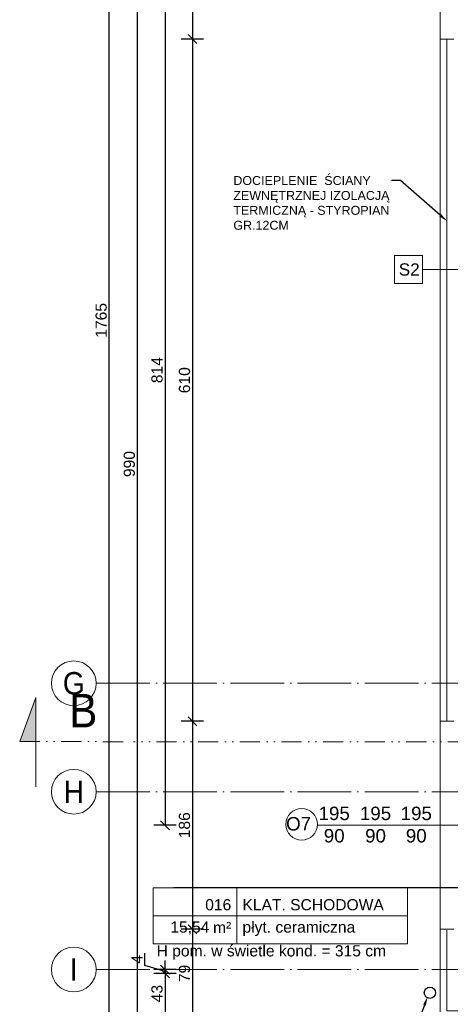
# Model space of a CAD drawing. Header units: millimetres. Extents: x -2720 to 125583, y -8970 to 34912.
# Tile 30 of 105: x 12905 to 13290, y 18162 to 19042. Entities that reach past the tile are written whole.
import ezdxf
from ezdxf import colors
from ezdxf.entities.mleader import LeaderData, LeaderLine
from ezdxf.enums import TextEntityAlignment as Align
from ezdxf.math import Vec2, Vec3

# ---------------------------------------------------------------- set-up
doc = ezdxf.new("R2010")
doc.units = ezdxf.units.MM
for name, pattern in [('1KS_2KP-50', [37.05, 12, 6, -6.35, 0, -6.35, 0, -6.35]), ('ACAD_ISO04W100', [30, 24, -3, 0, -3]), ('Osie$0$CONTINOUS', [0])]:
    doc.linetypes.add(name, pattern=pattern)
doc.layers.add('A_DZIAŁOWA_PROJEKTOWANE', color=7, linetype='Continuous', lineweight=18, true_color=0x007cb0)
doc.layers.add('A_IZOLEACJA TERMI_PROJEKTOWANA', color=7, linetype='Continuous', lineweight=15, true_color=0x0089b6)
for name, color, linetype, lineweight in [('A_LINIA PRZEKROJOWA', 223, '1KS_2KP-50', 15), ('A_OPISY', 40, 'Continuous', 9), ('A_OSIE KONSTRUKCYJNE', 150, 'ACAD_ISO04W100', 5), ('A_WIDOK', 141, 'Continuous', 13), ('A_WYMIAROWANIE', 7, 'Continuous', 9)]:
    doc.layers.add(name, color=color, linetype=linetype, lineweight=lineweight)
doc.layers.add('A_RYNNY', color=71, linetype='Continuous')
doc.styles.add('ARIAL', font='arial.ttf')
doc.styles.add('DEMIURG_100_etykiety', font='arial.ttf', dxfattribs={"width": 0.9, "height": 30})
doc.styles.add('DEMIURG_100_opisy', font='arial.ttf', dxfattribs={"width": 0.9, "height": 20})
doc.styles.get("Standard").update_dxf_attribs({"font": 'arial.ttf'})
doc.linetypes.add('BATTING', pattern='A,0.0001,-0.1,[134,ltypeshp.shx,S=0.1,R=0,X=-0.1,Y=0],-0.2,[134,ltypeshp.shx,S=0.1,R=180,X=0.1,Y=0],-0.1', length=0.4001)
doc.dimstyles.new('1 do 100', dxfattribs={"dimtxt": 10, "dimasz": 8, "dimexe": 10, "dimexo": 10, "dimgap": 2, "dimtad": 1, "dimdec": 0, "dimtxsty": 'Standard', "dimblk": 'OBLIQUE', "dimcen": 2.5, "dimadec": 0, "dimazin": 0, "dimtfac": 1, "dimtdec": 0, "dimtmove": 0, "dimatfit": 3, "dimldrblk": 'OBLIQUE', "dimfxl": 10, "dimfxlon": 1, "dimarcsym": 0})

# ---------------------------------------------------------------- blocks, each defined once
blk = doc.blocks.new('*U109')
at = {"lineweight": 5}
for p, q in [((-75, -25), (-75, 25)), ((-75, 25), (0, 25)), ((0, 0), (0, 25)), ((0, 25), (152.71, 25)), ((152.71, 25), (152.71, -25)), ((-75, -25), (0, -25)), ((152.71, -25), (0, -25))]:
    blk.add_line(p, q, dxfattribs=at)
at = {"lineweight": 5, "ltscale": 18.5}
for p, q in [((0, 25), (0, -25)), ((-75, 0), (152.71, 0))]:
    blk.add_line(p, q, dxfattribs=at)
at = {"lineweight": 5, "ltscale": 18.5, "insert": (-5, -10.38), "char_height": 10, "attachment_point": 6, "style": 'ARIAL'}
blk.add_mtext('\\A1;m²', dxfattribs=at)
at = {"lineweight": 5, "style": 'ARIAL'}
blk.add_attdef('1NR', text='', height=10, dxfattribs=at).set_placement((-5, 5), align=Align.RIGHT)
blk.add_attdef('2POM', (5, 5), '', height=10, dxfattribs=at)
blk.add_attdef('4PL2', text='', height=10, dxfattribs=at).set_placement((-24.57, -5), align=Align.TOP_RIGHT)
blk.add_attdef('3POS', text='', height=10, dxfattribs=at).set_placement((5, -5), align=Align.TOP_LEFT)
blk = doc.blocks.new('_Dot')
at = {"color": 0, "linetype": 'ByBlock', "lineweight": -2}
blk.add_line((-0.5, 0), (-1, 0), dxfattribs=at)
at = {"color": 0, "linetype": 'ByBlock', "const_width": 0.5}
blk.add_lwpolyline([(-0.25, 0, 1), (0.25, 0, 1)], format="xyb", close=True, dxfattribs=at)
blk = doc.blocks.new('OSI')
at = {"layer": 'A_OSIE KONSTRUKCYJNE', "ltscale": 2}
for p, q in [((16013.11, 20824.12), (17196.12, 20824.12)), ((16013.11, 20727.12), (19027.17, 20727.12)), ((16013.11, 20568.12), (17196.12, 20568.12))]:
    blk.add_line(p, q, dxfattribs=at)
at = {"layer": 'A_OSIE KONSTRUKCYJNE', "linetype": 'Continuous'}
for centre in [(15993.11, 20824.12), (15993.11, 20727.12), (15993.11, 20568.12)]:
    blk.add_circle(centre, 20, dxfattribs=at)
at = {"layer": 'A_OSIE KONSTRUKCYJNE', "linetype": 'Osie$0$CONTINOUS', "style": 'DEMIURG_100_opisy', "width": 0.9}
for s, p in [('G', (15993.11, 20824.12)), ('H', (15993.11, 20727.12)), ('I', (15993.11, 20568.12))]:
    blk.add_text(s, height=20, dxfattribs=at).set_placement(p, align=Align.MIDDLE_CENTER)
blk = doc.blocks.new('_Oblique')
at = {"color": 0, "linetype": 'ByBlock', "lineweight": -2}
blk.add_line((-0.5, -0.5), (0.5, 0.5), dxfattribs=at)
blk = doc.blocks.new('*D313')
at = {"layer": 'A_WYMIAROWANIE', "color": 0, "lineweight": -2, "ltscale": 2, "transparency": 16777216}
for p, q in [((13069.54, 19246.66), (13049.54, 19246.66)), ((13059.54, 19246.66), (13059.54, 19024.66)), ((13069.54, 19024.66), (13049.54, 19024.66))]:
    blk.add_line(p, q, dxfattribs=at)
at = {"layer": 'Defpoints', "color": 0, "ltscale": 2, "transparency": 16777216}
for p in [(13281.26, 19246.66), (13059.54, 19024.66), (13281.26, 19024.66)]:
    blk.add_point(p, dxfattribs=at)
at = {"layer": 'A_WYMIAROWANIE', "color": 0, "lineweight": -2, "ltscale": 2, "transparency": 16777216, "xscale": 8, "yscale": 8, "zscale": 8}
for p, rotation in [((13059.54, 19246.66), 90), ((13059.54, 19024.66), 270)]:
    blk.add_blockref('_Oblique', p, dxfattribs=dict(at, rotation=rotation))
at = {"layer": 'A_WYMIAROWANIE', "color": 0, "ltscale": 2, "transparency": 16777216, "insert": (13052.52, 19135.66), "char_height": 10, "attachment_point": 5, "rotation": 90}
blk.add_mtext('222', dxfattribs=at)
blk = doc.blocks.new('*D314')
at = {"layer": 'A_WYMIAROWANIE', "color": 0, "lineweight": -2, "ltscale": 2, "transparency": 16777216}
for p, q in [((13069.54, 19024.66), (13049.54, 19024.66)), ((13059.54, 19024.66), (13059.54, 18414.66)), ((13069.54, 18414.66), (13049.54, 18414.66))]:
    blk.add_line(p, q, dxfattribs=at)
at = {"layer": 'Defpoints', "color": 0, "ltscale": 2, "transparency": 16777216}
for p in [(13281.26, 19024.66), (13059.54, 18414.66), (13281.26, 18414.66)]:
    blk.add_point(p, dxfattribs=at)
at = {"layer": 'A_WYMIAROWANIE', "color": 0, "lineweight": -2, "ltscale": 2, "transparency": 16777216, "xscale": 8, "yscale": 8, "zscale": 8}
for p, rotation in [((13059.54, 19024.66), 90), ((13059.54, 18414.66), 270)]:
    blk.add_blockref('_Oblique', p, dxfattribs=dict(at, rotation=rotation))
at = {"layer": 'A_WYMIAROWANIE', "color": 0, "ltscale": 2, "transparency": 16777216, "insert": (13052.44, 18719.66), "char_height": 10, "attachment_point": 5, "rotation": 90}
blk.add_mtext('610', dxfattribs=at)
blk = doc.blocks.new('*D315')
at = {"layer": 'A_WYMIAROWANIE', "color": 0, "lineweight": -2, "ltscale": 2, "transparency": 16777216}
for p, q in [((13069.54, 18414.66), (13049.54, 18414.66)), ((13059.54, 18414.66), (13059.54, 18228.66)), ((13069.54, 18228.66), (13049.54, 18228.66))]:
    blk.add_line(p, q, dxfattribs=at)
at = {"layer": 'Defpoints', "color": 0, "ltscale": 2, "transparency": 16777216}
for p in [(13281.26, 18414.66), (13059.54, 18228.66), (13281.26, 18228.66)]:
    blk.add_point(p, dxfattribs=at)
at = {"layer": 'A_WYMIAROWANIE', "color": 0, "lineweight": -2, "ltscale": 2, "transparency": 16777216, "xscale": 8, "yscale": 8, "zscale": 8}
for p, rotation in [((13059.54, 18414.66), 90), ((13059.54, 18228.66), 270)]:
    blk.add_blockref('_Oblique', p, dxfattribs=dict(at, rotation=rotation))
at = {"layer": 'A_WYMIAROWANIE', "color": 0, "ltscale": 2, "transparency": 16777216, "insert": (13052.44, 18321.66), "char_height": 10, "attachment_point": 5, "rotation": 90}
blk.add_mtext('186', dxfattribs=at)
blk = doc.blocks.new('*D316')
at = {"layer": 'A_WYMIAROWANIE', "color": 0, "lineweight": -2, "ltscale": 2, "transparency": 16777216}
for p, q in [((13069.54, 18228.66), (13049.54, 18228.66)), ((13059.54, 18228.66), (13059.54, 18149.66)), ((13069.54, 18149.66), (13049.54, 18149.66))]:
    blk.add_line(p, q, dxfattribs=at)
at = {"layer": 'Defpoints', "color": 0, "ltscale": 2, "transparency": 16777216}
for p in [(13281.26, 18228.66), (13059.54, 18149.66), (13281.26, 18149.66)]:
    blk.add_point(p, dxfattribs=at)
at = {"layer": 'A_WYMIAROWANIE', "color": 0, "lineweight": -2, "ltscale": 2, "transparency": 16777216, "xscale": 8, "yscale": 8, "zscale": 8}
for p, rotation in [((13059.54, 18228.66), 90), ((13059.54, 18149.66), 270)]:
    blk.add_blockref('_Oblique', p, dxfattribs=dict(at, rotation=rotation))
at = {"layer": 'A_WYMIAROWANIE', "color": 0, "ltscale": 2, "transparency": 16777216, "insert": (13052.44, 18189.16), "char_height": 10, "attachment_point": 5, "rotation": 90}
blk.add_mtext('79', dxfattribs=at)
blk = doc.blocks.new('*D324')
at = {"layer": 'A_WYMIAROWANIE', "color": 0, "lineweight": -2, "ltscale": 2, "transparency": 16777216}
for p, q in [((13044.97, 19135.66), (13024.97, 19135.66)), ((13034.97, 19135.66), (13034.97, 18321.66)), ((13044.97, 18321.66), (13024.97, 18321.66))]:
    blk.add_line(p, q, dxfattribs=at)
at = {"layer": 'Defpoints', "color": 0, "ltscale": 2, "transparency": 16777216}
for p in [(13296.92, 19135.66), (13034.97, 18321.66), (13299.08, 18321.66)]:
    blk.add_point(p, dxfattribs=at)
at = {"layer": 'A_WYMIAROWANIE', "color": 0, "lineweight": -2, "ltscale": 2, "transparency": 16777216, "xscale": 8, "yscale": 8, "zscale": 8}
for p, rotation in [((13034.97, 19135.66), 90), ((13034.97, 18321.66), 270)]:
    blk.add_blockref('_Oblique', p, dxfattribs=dict(at, rotation=rotation))
at = {"layer": 'A_WYMIAROWANIE', "color": 0, "ltscale": 2, "transparency": 16777216, "insert": (13027.87, 18728.66), "char_height": 10, "attachment_point": 5, "rotation": 90}
blk.add_mtext('814', dxfattribs=at)
blk = doc.blocks.new('*D325')
at = {"layer": 'A_WYMIAROWANIE', "color": 0, "lineweight": -2, "ltscale": 2, "transparency": 16777216}
for p, q in [((13016.97, 18196.31), (13016.97, 18207.23)), ((13034.97, 18192.66), (13034.97, 18200.66)), ((13034.97, 18190.91), (13016.97, 18196.31)), ((13044.97, 18192.66), (13024.97, 18192.66)), ((13034.97, 18189.16), (13034.97, 18192.66)), ((13034.97, 18189.16), (13034.97, 18192.66)), ((13044.97, 18189.16), (13024.97, 18189.16)), ((13034.97, 18189.16), (13034.97, 18181.16))]:
    blk.add_line(p, q, dxfattribs=at)
at = {"layer": 'Defpoints', "color": 0, "ltscale": 2, "transparency": 16777216}
for p in [(13034.97, 18192.66), (13243.14, 18192.66), (13281.26, 18189.16)]:
    blk.add_point(p, dxfattribs=at)
at = {"layer": 'A_WYMIAROWANIE', "color": 0, "lineweight": -2, "ltscale": 2, "transparency": 16777216, "xscale": 8, "yscale": 8, "zscale": 8}
for p, rotation in [((13034.97, 18192.66), 270), ((13034.97, 18189.16), 90)]:
    blk.add_blockref('_Oblique', p, dxfattribs=dict(at, rotation=rotation))
at = {"layer": 'A_WYMIAROWANIE', "color": 0, "ltscale": 2, "transparency": 16777216, "insert": (13009.97, 18201.77), "char_height": 10, "attachment_point": 5, "rotation": 90}
blk.add_mtext('4', dxfattribs=at)
blk = doc.blocks.new('*D326')
at = {"layer": 'A_WYMIAROWANIE', "color": 0, "lineweight": -2, "ltscale": 2, "transparency": 16777216}
for p, q in [((13044.97, 18192.66), (13024.97, 18192.66)), ((13034.97, 18192.66), (13034.97, 18149.66)), ((13044.97, 18149.66), (13024.97, 18149.66))]:
    blk.add_line(p, q, dxfattribs=at)
at = {"layer": 'Defpoints', "color": 0, "ltscale": 2, "transparency": 16777216}
for p in [(13243.14, 18192.66), (13034.97, 18149.66), (13281.26, 18149.66)]:
    blk.add_point(p, dxfattribs=at)
at = {"layer": 'A_WYMIAROWANIE', "color": 0, "lineweight": -2, "ltscale": 2, "transparency": 16777216, "xscale": 8, "yscale": 8, "zscale": 8}
for p, rotation in [((13034.97, 18192.66), 90), ((13034.97, 18149.66), 270)]:
    blk.add_blockref('_Oblique', p, dxfattribs=dict(at, rotation=rotation))
at = {"layer": 'A_WYMIAROWANIE', "color": 0, "ltscale": 2, "transparency": 16777216, "insert": (13027.86, 18171.16), "char_height": 10, "attachment_point": 5, "rotation": 90}
blk.add_mtext('43', dxfattribs=at)
blk = doc.blocks.new('*D332')
at = {"layer": 'A_WYMIAROWANIE', "color": 0, "lineweight": -2, "ltscale": 2, "transparency": 16777216}
for p, q in [((13020.18, 19139.66), (13000.18, 19139.66)), ((13010.18, 19139.66), (13010.18, 18149.66)), ((13020.18, 18149.66), (13000.18, 18149.66))]:
    blk.add_line(p, q, dxfattribs=at)
at = {"layer": 'Defpoints', "color": 0, "ltscale": 2, "transparency": 16777216}
for p in [(13181.82, 19139.66), (13010.18, 18149.66), (13281.26, 18149.66)]:
    blk.add_point(p, dxfattribs=at)
at = {"layer": 'A_WYMIAROWANIE', "color": 0, "lineweight": -2, "ltscale": 2, "transparency": 16777216, "xscale": 8, "yscale": 8, "zscale": 8}
for p, rotation in [((13010.18, 19139.66), 90), ((13010.18, 18149.66), 270)]:
    blk.add_blockref('_Oblique', p, dxfattribs=dict(at, rotation=rotation))
at = {"layer": 'A_WYMIAROWANIE', "color": 0, "ltscale": 2, "transparency": 16777216, "insert": (13003.07, 18644.66), "char_height": 10, "attachment_point": 5, "rotation": 90}
blk.add_mtext('990', dxfattribs=at)
blk = doc.blocks.new('*D337')
at = {"layer": 'A_WYMIAROWANIE', "color": 0, "lineweight": -2, "ltscale": 2, "transparency": 16777216}
for p, q in [((12994.99, 19655.66), (12974.99, 19655.66)), ((12984.99, 17890.66), (12984.99, 19655.66)), ((12994.99, 17890.66), (12974.99, 17890.66))]:
    blk.add_line(p, q, dxfattribs=at)
at = {"layer": 'Defpoints', "color": 0, "ltscale": 2, "transparency": 16777216}
for p in [(12984.99, 19655.66), (13281.26, 19655.66), (13975.26, 17890.66)]:
    blk.add_point(p, dxfattribs=at)
at = {"layer": 'A_WYMIAROWANIE', "color": 0, "lineweight": -2, "ltscale": 2, "transparency": 16777216, "xscale": 8, "yscale": 8, "zscale": 8}
for p, rotation in [((12984.99, 19655.66), 90), ((12984.99, 17890.66), 270)]:
    blk.add_blockref('_Oblique', p, dxfattribs=dict(at, rotation=rotation))
at = {"layer": 'A_WYMIAROWANIE', "color": 0, "ltscale": 2, "transparency": 16777216, "insert": (12977.88, 18773.16), "char_height": 10, "attachment_point": 5, "rotation": 90}
blk.add_mtext('1765', dxfattribs=at)
blk = doc.blocks.new('linia przekroju')
at = {"linetype": 'Continuous', "lineweight": 5}
h = blk.add_hatch(color=256, dxfattribs=at)
h.dxf.hatch_style = 1
h.paths.add_polyline_path([(0, -40.51), (0, 39.3), (14.4, 0), (0, 0)])
at = {"linetype": 'Continuous'}
blk.add_lwpolyline([(0, -40.51), (0, 39.3), (14.4, 0), (0, 0)], close=True, dxfattribs=at)
blk.add_lwpolyline([(14.4, 0), (-87.57, -0.09)])
at = {"linetype": 'Continuous', "style": 'DEMIURG_100_etykiety', "width": 0.9, "flags": 8}
blk.add_attdef('NR_PRZEKROJU', (-55.09, 12.57), '', height=30, dxfattribs=at)

msp = doc.modelspace()

# ---------------------------------------------------------------- linework, layer by layer
at = {"layer": 'A_IZOLEACJA TERMI_PROJEKTOWANA', "ltscale": 2}
for p, q in [((13293.26, 19024.66), (13281.26, 19024.66)), ((13293.26, 18414.66), (13281.26, 18414.66)), ((13293.26, 18228.66), (13281.26, 18228.66))]:
    msp.add_line(p, q, dxfattribs=at)
for points in [[(13281.26, 18414.66), (13281.26, 19024.66)], [(13812.26, 18149.66), (13281.26, 18149.66), (13281.26, 18228.66)]]:
    msp.add_lwpolyline(points, dxfattribs=at)
at = {"layer": 'A_IZOLEACJA TERMI_PROJEKTOWANA', "linetype": 'BATTING', "ltscale": 14}
for points in [[(13287.26, 18414.66), (13287.26, 19024.66)], [(13812.26, 18155.66), (13287.26, 18155.66), (13287.26, 18227.82)]]:
    msp.add_lwpolyline(points, dxfattribs=at)
at = {"layer": 'A_LINIA PRZEKROJOWA'}
msp.add_line((15950.89, 18396.31), (13006.64, 18396.4), dxfattribs=at)
at = {"layer": 'A_OPISY'}
msp.add_line((13349.87, 18818.61), (13265.41, 18818.61), dxfattribs=at)
at = {"layer": 'A_OPISY', "color": 144, "true_color": 0x007cb0, "transparency": 33554559}
msp.add_line((13330.71, 18321.66), (13171.31, 18321.66), dxfattribs=at)
at = {"layer": 'A_OPISY'}
msp.add_lwpolyline([(13240.41, 18806.11), (13265.41, 18806.11), (13265.41, 18831.11), (13240.41, 18831.11)], close=True, dxfattribs=at)
at = {"layer": 'A_OPISY', "color": 144, "true_color": 0x007cb0, "transparency": 33554559}
msp.add_circle((13157.18, 18322.43), 14.15, dxfattribs=at)
at = {"layer": 'A_RYNNY'}
msp.add_circle((13271.99, 18171.9), 5, dxfattribs=at)
at = {"layer": 'A_WIDOK', "ltscale": 2}
for p, q in [((13281.26, 19024.66), (13281.26, 19246.66)), ((13281.26, 18228.66), (13281.26, 18414.66))]:
    msp.add_line(p, q, dxfattribs=at)

# ---------------------------------------------------------------- block references
at = {"layer": 'A_LINIA PRZEKROJOWA'}
ref = msp.add_blockref('linia przekroju', (12919.33, 18396.49), dxfattribs=dict(at, xscale=-1))
ref.add_attrib('NR_PRZEKROJU', 'B', dxfattribs={"layer": '0', "linetype": 'Continuous', "height": 30, "style": 'DEMIURG_100_etykiety', "width": 0.9}).set_placement((12949.26, 18400.18), align=Align.BOTTOM_LEFT)
at = {"layer": 'A_OPISY'}
msp.add_blockref('*U109', (13099.25, 18240.64), dxfattribs=at).add_auto_attribs({'1NR': '016', '2POM': 'KLAT. SCHODOWA', '3POS': 'płyt. ceramiczna', '4PL2': '15,54'})
at = {"layer": 'A_OSIE KONSTRUKCYJNE'}
msp.add_blockref('OSI', (-3039.77, -2375.46), dxfattribs=at)

# ---------------------------------------------------------------- texts
at = {"layer": 'A_OPISY'}
msp.add_text('S2', height=11, dxfattribs=at).set_placement((13244.09, 18813.17))
at = {"layer": 'A_OPISY', "color": 144, "true_color": 0x007cb0, "transparency": 33554559, "char_height": 12, "attachment_point": 5}
for insert in [(13186.37, 18322.21), (13223.34, 18322.21), (13259.8, 18322.21)]:
    msp.add_mtext_dynamic_manual_height_columns('195\\P90', width=44.3905, gutter_width=12.5, heights=[0], dxfattribs=dict(at, insert=insert))
at = {"layer": 'A_OPISY', "color": 144, "true_color": 0x007cb0, "transparency": 33554559, "insert": (13154.48, 18322.97), "char_height": 12, "attachment_point": 5, "rotation": 0.4248}
msp.add_mtext_dynamic_manual_height_columns('O7', width=44.3905, gutter_width=12.5, heights=[0], dxfattribs=at)
at = {"layer": 'A_OPISY', "insert": (13027.43, 18214.39), "char_height": 10, "attachment_point": 1}
msp.add_mtext_dynamic_manual_height_columns('H pom. w świetle kond. = 315 cm', width=254.3544, gutter_width=0, heights=[12.82], dxfattribs=at)

# ---------------------------------------------------------------- dimensions: what is measured, and where the dimension line sits
at = {"layer": 'A_WYMIAROWANIE', "ltscale": 2}
for base, p1, p2, picture, middle in [((12984.99, 19655.66), (13975.26, 17890.66), (13281.26, 19655.66), '*D337', (12977.88, 18773.16)), ((13059.54, 19024.66), (13281.26, 19246.66), (13281.26, 19024.66), '*D313', (13052.52, 19135.66)), ((13010.18, 18149.66), (13181.82, 19139.66), (13281.26, 18149.66), '*D332', (13003.07, 18644.66)), ((13034.97, 18321.66), (13296.92, 19135.66), (13299.08, 18321.66), '*D324', (13027.87, 18728.66)), ((13059.54, 18414.66), (13281.26, 19024.66), (13281.26, 18414.66), '*D314', (13052.44, 18719.66)), ((13059.54, 18228.66), (13281.26, 18414.66), (13281.26, 18228.66), '*D315', (13052.44, 18321.66)), ((13059.54, 18149.66), (13281.26, 18228.66), (13281.26, 18149.66), '*D316', (13052.44, 18189.16)), ((13034.97131548, 18192.66011344), (13281.25854956, 18189.16011344), (13243.13769219, 18192.66011344), '*D325', (13009.97131548, 18198.31011344)), ((13034.97, 18149.66), (13243.14, 18192.66), (13281.26, 18149.66), '*D326', (13027.86, 18171.16))]:
    dim = msp.add_linear_dim(base=base, p1=p1, p2=p2, angle=90, dimstyle='1 do 100', override={"dimtmove": 1}, dxfattribs=at)
    dim.commit()
    dim.dimension.update_dxf_attribs({"geometry": picture, "text_midpoint": middle})

# ---------------------------------------------------------------- leaders
at = {"layer": 'A_DZIAŁOWA_PROJEKTOWANE', "ltscale": 2}
ml = msp.add_multileader_mtext('Standard', dxfattribs=at)
ml.set_content('DOCIEPLENIE  ŚCIANY ZEWNĘTRZNEJ IZOLACJĄ TERMICZNĄ - STYROPIAN GR.12CM ', color=256)
ml.set_leader_properties()
ml.build(insert=Vec2(0, 0))
ml.multileader.update_dxf_attribs({"arrow_head_size": 8})
ctx = ml.context
ctx.base_point, ctx.char_height, ctx.arrow_head_size, ctx.plane_origin = Vec3(13094.11, 18898.15), 8, 8, Vec3(13136.53, 18861.97)
notes = []
notes.append((ctx, [(0, (1, 1, 0), (13245.64, 18898.15), (-1, 0), 8, [(0, [(13287.26, 18861.97)], 0, [])])]))
ctx.mtext.insert, ctx.mtext.width, ctx.mtext.defined_height, ctx.mtext.flow_direction = Vec3(13096.11, 18902.22), 189.5849, 56.48, 5
ml = msp.add_multileader_mtext('Standard', dxfattribs=at)
ml.set_content('WYKONAĆ POSZERZENIE KLATKI SCHODOWEJ O 6CM NA CAŁEJ DŁUGOŚCI BIEGU POPRZEZ SKUCIE CZĘŚCI SCIANY. \\PDODATKOWO WYKONAĆ WKUCIE PORĘCZY GR. 4CM  W ŚCIANĘ OTWÓR WYKONAĆ NA WYS. 100-120 CM, GŁĘBOKOŚCI 9CM.', color=256)
ml.set_leader_properties()
ml.build(insert=Vec2(0, 0))
ml.multileader.update_dxf_attribs({"arrow_head_size": 8})
ctx = ml.context
ctx.base_point, ctx.char_height, ctx.arrow_head_size, ctx.plane_origin = Vec3(13070.11, 18086.51), 8, 8, Vec3(13699.3, 18128.57)
notes.append((ctx, [(0, (1, 1, 0), (13387.85, 18086.51), (-1, 0), 8, [(0, [(13546.26, 18319.66)], 0, [])])]))
ctx.mtext.insert, ctx.mtext.width, ctx.mtext.defined_height, ctx.mtext.flow_direction = Vec3(13072.11, 18091.69), 309.1908, 68.66, 5
at = {"layer": 'A_OPISY'}
ml = msp.add_multileader_mtext('Standard', dxfattribs=at)
ml.set_content('', color=256)
ml.set_leader_properties()
ml.set_arrow_properties(name='DOT')
ml.build(insert=Vec2(0, 0))
ml.multileader.update_dxf_attribs({"arrow_head_size": 6})
ctx = ml.context
ctx.base_point, ctx.arrow_head_size, ctx.plane_origin = Vec3(13038.77, 18265.64), 6, Vec3(12822.23, 18733.35)
ctx.text_align_type = 2
notes.append((ctx, [(1, (1, 1, 0), (13057.29, 18265.64), (-1, 0), 14.52, [(0, [(13387.11, 18265.64)], 0, [])])]))
ctx.mtext.insert, ctx.mtext.alignment, ctx.mtext.flow_direction = Vec3(13040.77, 18267.64), 3, 5
ml = msp.add_multileader_mtext('Standard', dxfattribs=at)
ml.set_content('', color=256)
ml.set_leader_properties()
ml.build(insert=Vec2(0, 0))
ml.multileader.update_dxf_attribs({"dogleg_length": 35, "arrow_head_size": 8})
ctx = ml.context
ctx.base_point, ctx.arrow_head_size, ctx.plane_origin = Vec3(13220.1, 18139.77), 8, Vec3(13309.61, 18161.95)
ctx.text_align_type = 2
notes.append((ctx, [(0, (1, 1, 0), (13259.1, 18139.77), (-1, 0), 35, [(0, [(13269.97, 18168.36)], 0, [])])]))
ctx.mtext.insert, ctx.mtext.alignment, ctx.mtext.flow_direction = Vec3(13222.1, 18141.77), 3, 5
for ctx, leaders in notes:
    for number, flags, end, landing, length, lines in leaders:
        leader = LeaderData()
        leader.index, (leader.has_last_leader_line, leader.has_dogleg_vector, leader.attachment_direction) = number, flags
        leader.last_leader_point, leader.dogleg_vector, leader.dogleg_length = Vec3(end), Vec3(landing), length
        for number, points, colour, breaks in lines:
            line = LeaderLine()
            line.index, line.vertices, line.color, line.breaks = number, Vec3.list(points), colors.encode_raw_color(colour), breaks
            leader.lines.append(line)
        ctx.leaders.append(leader)

doc.saveas('drawing.dxf')
